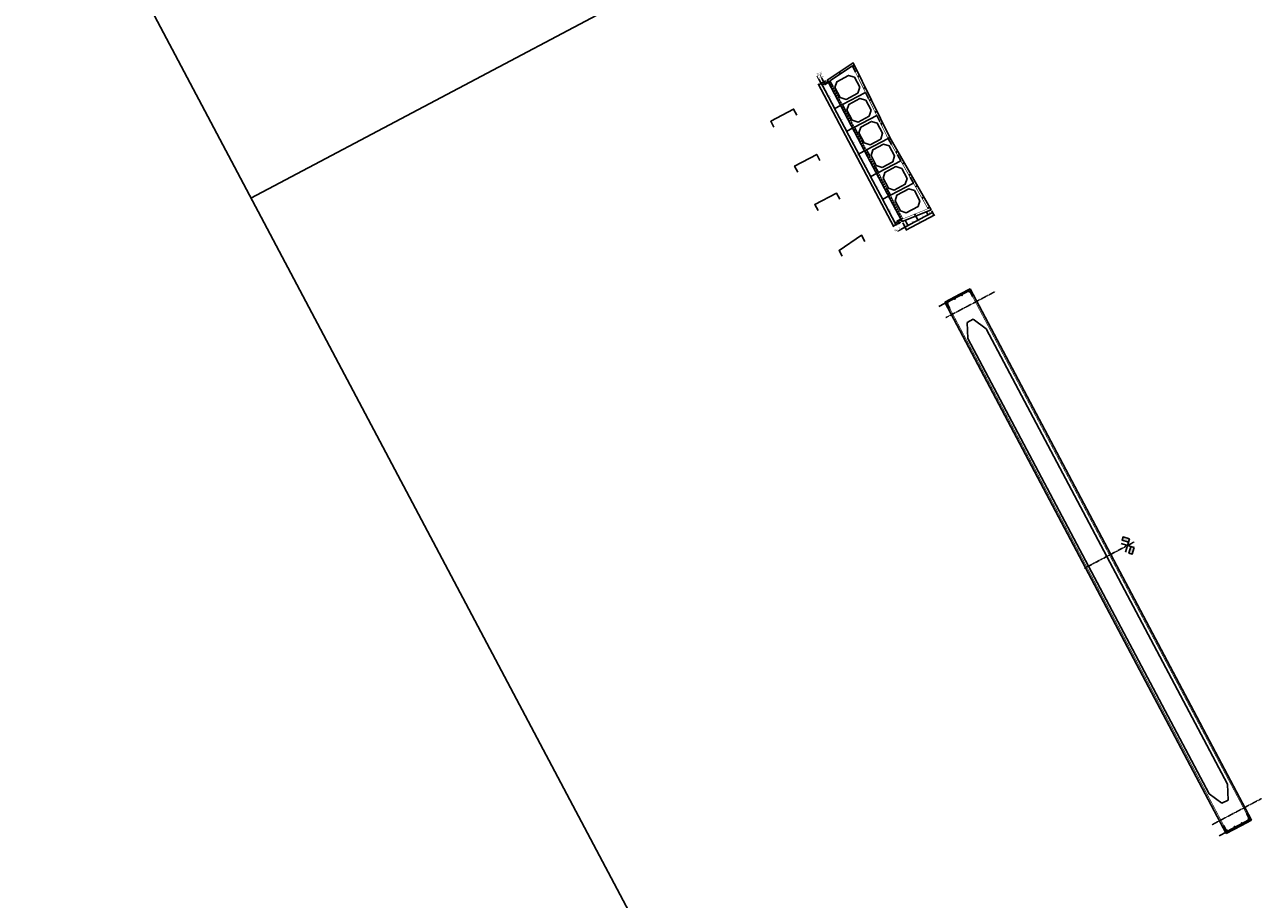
# Model space of a CAD drawing. Header units: millimetres. Extents: x -719417711 to 8331457056, y 1358857702 to 5726797456.
# Tile 29 of 71: x 7530418953 to 7530440500, y 5726489438 to 5726504713. Entities that reach past the tile are written whole.
import ezdxf

# ---------------------------------------------------------------- set-up
doc = ezdxf.new("R2010")
doc.units = ezdxf.units.MM
doc.linetypes.add('mp7', pattern=[13.75, 9.75, -1.5, 1, -1.5])
doc.linetypes.add('mp7a', pattern=[6.875, 4.75, -0.875, 0.375, -0.875])
for name, color, linetype in [('0 blok', 7, 'Continuous'), ('0 wymiar', 32, 'Continuous'), ('0_wymiar', 32, 'Continuous'), ('1 cienka', 4, 'Continuous'), ('2 osie 02', 4, 'mp7'), ('2 osie 05', 4, 'mp7a'), ('4 opis', 3, 'Continuous'), ('4 średnia', 3, 'Continuous'), ('5 gruba', 7, 'Continuous'), ('5 opis', 7, 'Continuous')]:
    doc.layers.add(name, color=color, linetype=linetype)
doc.layers.add('6 pomoc 01', color=1, linetype='Continuous', plot=False)
doc.layers.add('8 pręt_08', color=11, linetype='Continuous', lineweight=40)
doc.layers.add('8 pręt_12', color=70, linetype='Continuous', lineweight=60)
doc.styles.add('M 1_100', font='geniso.shx', dxfattribs={"height": 250})
doc.styles.add('M 1_20', font='geniso.shx', dxfattribs={"height": 50})
doc.styles.add('Sr 1_20', font='geniso.shx', dxfattribs={"height": 100})
doc.styles.get("Standard").update_dxf_attribs({"font": 'geniso.shx'})
doc.dimstyles.new('B  1_10 [cm]', dxfattribs={"dimscale": 10, "dimtxt": 2.5, "dimasz": 2, "dimexe": 1, "dimexo": 2.5, "dimtad": 1, "dimdec": 0, "dimlfac": 0.1, "dimzin": 0, "dimdsep": 46, "dimtxsty": 'Standard', "dimblk": 'ARCHTICK', "dimcen": 1, "dimdle": 1.5, "dimclrt": 3, "dimadec": 0, "dimazin": 0, "dimtfac": 1, "dimtdec": 0, "dimtmove": 1, "dimatfit": 3, "dimfxl": 1, "dimtolj": 1, "dimtzin": 0, "dimarcsym": 0})
doc.dimstyles.new('pręt 1_20 [cm]', dxfattribs={"dimscale": 20, "dimtxt": 2.5, "dimasz": 2, "dimexe": 1, "dimexo": 2.5, "dimgap": 1, "dimtad": 1, "dimdec": 0, "dimlfac": 0.1, "dimzin": 0, "dimdsep": 46, "dimtxsty": 'Standard', "dimblk": 'NONE', "dimcen": 1, "dimdle": 1.5, "dimse1": 1, "dimse2": 1, "dimsd1": 1, "dimsd2": 1, "dimclrt": 3, "dimadec": 0, "dimazin": 0, "dimtfac": 1, "dimtdec": 0, "dimtmove": 1, "dimatfit": 3, "dimldrblk": 'NONE', "dimfxl": 1, "dimtolj": 1, "dimtzin": 0, "dimarcsym": 0})

# ---------------------------------------------------------------- blocks, each defined once
blk = doc.blocks.new('OG-3.4')
at = {"layer": '4 średnia', "insert": (-1913.05, 762.314), "char_height": 250, "attachment_point": 1, "style": 'M 1_100'}
blk.add_mtext_dynamic_manual_height_columns('\\pi1452.3;{\\LOG-3.4 \\P\\pi796.13;}(107,20 m n.p.m.)', width=3854.57291, gutter_width=1250, heights=[0], dxfattribs=at)
blk = doc.blocks.new('OG-3.5b')
at = {"layer": '4 średnia', "insert": (-1913.05, 762.314), "char_height": 250, "attachment_point": 1, "style": 'M 1_100'}
blk.add_mtext_dynamic_manual_height_columns('\\pi1372.8;{\\LOG-3.5b \\P\\pi796.13;}(107,00 m n.p.m.)', width=3854.57291, gutter_width=1250, heights=[0], dxfattribs=at)
blk = doc.blocks.new('OG-3.5a')
at = {"layer": '4 średnia', "insert": (-1913.05, 762.314), "char_height": 250, "attachment_point": 1, "style": 'M 1_100'}
blk.add_mtext_dynamic_manual_height_columns('\\pi1372.8;{\\LOG-3.5a \\P\\pi796.13;}(107,30 m n.p.m.)', width=3854.57291, gutter_width=1250, heights=[0], dxfattribs=at)
blk = doc.blocks.new('*D829')
at = {"layer": 'Defpoints', "color": 0, "transparency": 16777216}
for p in [(7530413587.234669, 5726545910.981071), (7530413597.937746, 5726545916.245561), (8331457056.214928, 4097968415.126375)]:
    blk.add_point(p, dxfattribs=at)
at = {"layer": '0 wymiar', "color": 3, "transparency": 16777216, "insert": (7930935372.822865, 4912257188.187174), "char_height": 50, "attachment_point": 5, "rotation": 296.1910488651}
blk.add_mtext('\\A1;181492019', dxfattribs=at)
blk = doc.blocks.new('_None')
blk = doc.blocks.new('12')
at = {"layer": '8 pręt_12'}
h = blk.add_hatch(color=256, dxfattribs=at)
edge = h.paths.add_edge_path()
edge.add_arc((0, 0), 6, 0, 360)
at = {"layer": '1 cienka'}
blk.add_circle((0, 0), 6, dxfattribs=at)
blk = doc.blocks.new('flags')
at = {"layer": '0 wymiar'}
h = blk.add_hatch(color=256, dxfattribs=at)
h.paths.add_polyline_path([(-21.2, 21.2), (-42.4, 0), (-31.8, -10.6), (-10.6, 10.6)])
h.paths.add_polyline_path([(21.2, 21.2), (42.4, 0), (31.8, -10.6), (10.6, 10.6)])
for p, q in [((-21.2, -21.2), (10.6, 10.6)), ((21.2, -21.2), (-10.6, 10.6))]:
    blk.add_line(p, q, dxfattribs=at)
for points in [[(-21.2, 21.2), (-42.4, 0), (-31.8, -10.6), (-10.6, 10.6)], [(21.2, 21.2), (42.4, 0), (31.8, -10.6), (10.6, 10.6)]]:
    blk.add_lwpolyline(points, close=True, dxfattribs=at)
blk = doc.blocks.new('_ArchTick')
at = {"color": 0, "linetype": 'ByBlock', "const_width": 0.15}
blk.add_lwpolyline([(-0.5, -0.5), (0.5, 0.5)], dxfattribs=at)
blk = doc.blocks.new('*D597')
at = {"layer": '0 wymiar', "color": 0, "lineweight": -2, "transparency": 16777216}
for p, q in [((7530432936.44736, 5726503731.020682), (7530432891.013793, 5726503706.966919)), ((7530432892.833141, 5726503724.902637), (7530432928.049452, 5726503658.384869)), ((7530432980.605016, 5726503703.181715), (7530432912.193154, 5726503666.96262))]:
    blk.add_line(p, q, dxfattribs=at)
at = {"layer": 'Defpoints', "color": 0, "transparency": 16777216}
for p in [(7530432921.030977, 5726503671.641603), (7530432958.541918, 5726503742.71814), (7530433002.699574, 5726503714.879173)]:
    blk.add_point(p, dxfattribs=at)
at = {"layer": '0 wymiar', "color": 0, "lineweight": -2, "transparency": 16777216, "xscale": 20, "yscale": 20, "zscale": 20}
for p, rotation in [((7530432899.851616, 5726503711.645903), 117.8979584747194), ((7530432921.030977, 5726503671.641603), 297.8979584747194)]:
    blk.add_blockref('_ArchTick', p, dxfattribs=dict(at, rotation=rotation))
at = {"layer": '0 wymiar', "color": 3, "transparency": 16777216, "insert": (7530432927.012216, 5726503700.416845), "char_height": 25, "attachment_point": 5, "rotation": 297.8979584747}
blk.add_mtext('\\A1;5', dxfattribs=at)
blk = doc.blocks.new('*D598')
at = {"layer": '0 wymiar', "color": 0, "lineweight": -2, "transparency": 16777216}
for p, q in [((7530432936.267161, 5726503731.361048), (7530432800.369864, 5726503659.413332)), ((7530432802.189213, 5726503677.34905), (7530434122.270751, 5726501183.934048)), ((7530434242.311393, 5726501264.459325), (7530434106.414453, 5726501192.511799))]:
    blk.add_line(p, q, dxfattribs=at)
at = {"layer": 'Defpoints', "color": 0, "transparency": 16777216}
for p in [(7530432958.361719, 5726503743.058504), (7530434264.40595, 5726501276.156783), (7530434115.252275, 5726501197.190783)]:
    blk.add_point(p, dxfattribs=at)
at = {"layer": '0 wymiar', "color": 0, "lineweight": -2, "transparency": 16777216, "xscale": 20, "yscale": 20, "zscale": 20}
for p, rotation in [((7530432809.207687, 5726503664.092316), 117.8979584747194), ((7530434115.252275, 5726501197.190783), 297.8979584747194)]:
    blk.add_blockref('_ArchTick', p, dxfattribs=dict(at, rotation=rotation))
at = {"layer": '0 wymiar', "color": 3, "transparency": 16777216, "insert": (7530433478.803076, 5726502439.415793), "char_height": 25, "attachment_point": 5, "rotation": 297.8979584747}
blk.add_mtext('\\A1;279', dxfattribs=at)
blk = doc.blocks.new('*D599')
at = {"layer": '0 wymiar', "color": 0, "lineweight": -2, "transparency": 16777216}
for p, q in [((7530433202.347936, 5726503307.438944), (7530433079.78714, 5726503242.551933)), ((7530433081.606488, 5726503260.487651), (7530433305.261887, 5726502838.039711)), ((7530433411.941599, 5726502911.491351), (7530433289.405588, 5726502846.617462))]:
    blk.add_line(p, q, dxfattribs=at)
at = {"layer": 'Defpoints', "color": 0, "transparency": 16777216}
for p in [(7530433224.442493, 5726503319.1364), (7530433298.243412, 5726502851.296446), (7530433434.036158, 5726502923.188808)]:
    blk.add_point(p, dxfattribs=at)
at = {"layer": '0 wymiar', "color": 0, "lineweight": -2, "transparency": 16777216, "xscale": 20, "yscale": 20, "zscale": 20}
for p, rotation in [((7530433088.624963, 5726503247.230917), 117.8979584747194), ((7530433298.243412, 5726502851.296446), 297.8979584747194)]:
    blk.add_blockref('_ArchTick', p, dxfattribs=dict(at, rotation=rotation))
at = {"layer": '0 wymiar', "color": 3, "transparency": 16777216, "insert": (7530433210.005106, 5726503058.036775), "char_height": 25, "attachment_point": 5, "rotation": 297.8979584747}
blk.add_mtext('\\A1;45', dxfattribs=at)
blk = doc.blocks.new('*D600')
at = {"layer": '0_wymiar', "color": 0, "lineweight": -2, "transparency": 16777216}
for p, q in [((7530433411.941599, 5726502911.491352), (7530433289.405532, 5726502846.617434)), ((7530433291.22488, 5726502864.553152), (7530433515.112547, 5726502441.666495)), ((7530433643.027761, 5726502526.360785), (7530433499.256249, 5726502450.244246))]:
    blk.add_line(p, q, dxfattribs=at)
at = {"layer": 'Defpoints', "color": 0, "transparency": 16777216}
for p in [(7530433434.036157, 5726502923.188809), (7530433665.122318, 5726502538.058243), (7530433508.094072, 5726502454.923229)]:
    blk.add_point(p, dxfattribs=at)
at = {"layer": '0_wymiar', "color": 0, "lineweight": -2, "transparency": 16777216, "xscale": 20, "yscale": 20, "zscale": 20}
for p, rotation in [((7530433298.243355, 5726502851.296417), 117.8979584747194), ((7530433508.094072, 5726502454.923229), 297.8979584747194)]:
    blk.add_blockref('_ArchTick', p, dxfattribs=dict(at, rotation=rotation))
at = {"layer": '0_wymiar', "color": 3, "transparency": 16777216, "insert": (7530433419.739634, 5726502661.882917), "char_height": 25, "attachment_point": 5, "rotation": 297.8979584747}
blk.add_mtext('\\A1;45', dxfattribs=at)
blk = doc.blocks.new('*D601')
at = {"layer": '0 wymiar', "color": 0, "lineweight": -2, "transparency": 16777216}
for p, q in [((7530432983.493506, 5726503719.045353), (7530432861.666121, 5726503654.546631)), ((7530433095.643555, 5726503233.974245), (7530432863.485471, 5726503672.482348)), ((7530433202.353405, 5726503307.44184), (7530433079.787256, 5726503242.551997))]:
    blk.add_line(p, q, dxfattribs=at)
at = {"layer": 'Defpoints', "color": 0, "transparency": 16777216}
for p in [(7530432870.503945, 5726503659.225614), (7530433005.588064, 5726503730.742811), (7530433224.447962, 5726503319.139298)]:
    blk.add_point(p, dxfattribs=at)
at = {"layer": '0 wymiar', "color": 0, "lineweight": -2, "transparency": 16777216, "xscale": 20, "yscale": 20, "zscale": 20}
for p, rotation in [((7530432870.503945, 5726503659.225614), 117.8979584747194), ((7530433088.62508, 5726503247.23098), 297.8979584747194)]:
    blk.add_blockref('_ArchTick', p, dxfattribs=dict(at, rotation=rotation))
at = {"layer": '0 wymiar', "color": 3, "transparency": 16777216, "insert": (7530432996.135432, 5726503462.00139), "char_height": 25, "attachment_point": 5, "rotation": 297.8979584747}
blk.add_mtext('\\A1;47', dxfattribs=at)
blk = doc.blocks.new('*D602')
at = {"layer": '0 wymiar', "color": 0, "lineweight": -2, "transparency": 16777216}
for p, q in [((7530432846.224143, 5726503683.689847), (7530432846.234122, 5726503683.69513)), ((7530432877.522425, 5726503645.968883), (7530432848.053471, 5726503701.630848)), ((7530432983.493506, 5726503719.045353), (7530432861.666127, 5726503654.546634))]:
    blk.add_line(p, q, dxfattribs=at)
at = {"layer": 'Defpoints', "color": 0, "transparency": 16777216}
for p in [(7530432855.071945, 5726503688.374113), (7530432868.318701, 5726503695.387304), (7530433005.588064, 5726503730.742811)]:
    blk.add_point(p, dxfattribs=at)
at = {"layer": '0 wymiar', "color": 0, "lineweight": -2, "transparency": 16777216, "xscale": 20, "yscale": 20, "zscale": 20}
for p, rotation in [((7530432855.071945, 5726503688.374113), 117.8979584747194), ((7530432870.50395, 5726503659.225616), 297.8979584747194)]:
    blk.add_blockref('_ArchTick', p, dxfattribs=dict(at, rotation=rotation))
at = {"layer": '0 wymiar', "color": 3, "transparency": 16777216, "insert": (7530432879.358867, 5726503682.572958), "char_height": 25, "attachment_point": 5, "rotation": 297.8979584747}
blk.add_mtext('\\A1;3', dxfattribs=at)
blk = doc.blocks.new('*D603')
at = {"layer": '0 wymiar', "color": 0, "lineweight": -2, "transparency": 16777216}
for p, q in [((7530433831.64291, 5726502118.744924), (7530433709.106899, 5726502053.871036)), ((7530433934.581646, 5726501649.358813), (7530433710.926247, 5726502071.806753)), ((7530434041.286028, 5726501722.823512), (7530433918.725348, 5726501657.936563))]:
    blk.add_line(p, q, dxfattribs=at)
at = {"layer": 'Defpoints', "color": 0, "transparency": 16777216}
for p in [(7530433853.737468, 5726502130.442382), (7530433717.944722, 5726502058.550019), (7530434063.380586, 5726501734.52097)]:
    blk.add_point(p, dxfattribs=at)
at = {"layer": '0 wymiar', "color": 0, "lineweight": -2, "transparency": 16777216, "xscale": 20, "yscale": 20, "zscale": 20}
for p, rotation in [((7530433717.944722, 5726502058.550019), 117.8979584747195), ((7530433927.563171, 5726501662.615547), 297.8979584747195)]:
    blk.add_blockref('_ArchTick', p, dxfattribs=dict(at, rotation=rotation))
at = {"layer": '0 wymiar', "color": 3, "transparency": 16777216, "insert": (7530433839.324865, 5726501869.355876), "char_height": 25, "attachment_point": 5, "rotation": 297.8979584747}
blk.add_mtext('\\A1;45', dxfattribs=at)
blk = doc.blocks.new('*D604')
at = {"layer": '0_wymiar', "color": 0, "lineweight": -2, "transparency": 16777216}
for p, q in [((7530433643.02776, 5726502526.360786), (7530433499.256248, 5726502450.244247)), ((7530433724.96326, 5726502045.293316), (7530433501.075596, 5726502468.179965)), ((7530433831.642912, 5726502118.744923), (7530433709.106961, 5726502053.871067))]:
    blk.add_line(p, q, dxfattribs=at)
at = {"layer": 'Defpoints', "color": 0, "transparency": 16777216}
for p in [(7530433665.122318, 5726502538.058245), (7530433508.09407, 5726502454.923231), (7530433853.73747, 5726502130.442381)]:
    blk.add_point(p, dxfattribs=at)
at = {"layer": '0_wymiar', "color": 0, "lineweight": -2, "transparency": 16777216, "xscale": 20, "yscale": 20, "zscale": 20}
for p, rotation in [((7530433508.09407, 5726502454.923231), 117.8979584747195), ((7530433717.944784, 5726502058.550051), 297.8979584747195)]:
    blk.add_blockref('_ArchTick', p, dxfattribs=dict(at, rotation=rotation))
at = {"layer": '0_wymiar', "color": 3, "transparency": 16777216, "insert": (7530433629.590347, 5726502265.509734), "char_height": 25, "attachment_point": 5, "rotation": 297.8979584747}
blk.add_mtext('\\A1;45', dxfattribs=at)
blk = doc.blocks.new('*D605')
at = {"layer": '0 wymiar', "color": 0, "lineweight": -2, "transparency": 16777216}
for p, q in [((7530434041.291498, 5726501722.826406), (7530433918.72523, 5726501657.936501)), ((7530433920.544579, 5726501675.872218), (7530434152.702662, 5726501237.364116)), ((7530434258.673748, 5726501310.440589), (7530434136.846365, 5726501245.941868))]:
    blk.add_line(p, q, dxfattribs=at)
at = {"layer": 'Defpoints', "color": 0, "transparency": 16777216}
for p in [(7530434063.386056, 5726501734.523865), (7530434145.684188, 5726501250.620851), (7530434280.768306, 5726501322.138047)]:
    blk.add_point(p, dxfattribs=at)
at = {"layer": '0 wymiar', "color": 0, "lineweight": -2, "transparency": 16777216, "xscale": 20, "yscale": 20, "zscale": 20}
for p, rotation in [((7530433927.563053, 5726501662.615484), 117.8979584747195), ((7530434145.684188, 5726501250.620851), 297.8979584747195)]:
    blk.add_blockref('_ArchTick', p, dxfattribs=dict(at, rotation=rotation))
at = {"layer": '0 wymiar', "color": 3, "transparency": 16777216, "insert": (7530434053.19454, 5726501465.391259), "char_height": 25, "attachment_point": 5, "rotation": 297.8979584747}
blk.add_mtext('\\A1;47', dxfattribs=at)
blk = doc.blocks.new('*D606')
at = {"layer": '0 wymiar', "color": 0, "lineweight": -2, "transparency": 16777216}
for p, q in [((7530434258.673748, 5726501310.440589), (7530434136.846362, 5726501245.941866)), ((7530434138.66571, 5726501263.877583), (7530434168.134645, 5726501208.215652)), ((7530434152.268365, 5726501216.788119), (7530434152.278348, 5726501216.793405))]:
    blk.add_line(p, q, dxfattribs=at)
at = {"layer": 'Defpoints', "color": 0, "transparency": 16777216}
for p in [(7530434280.768306, 5726501322.138047), (7530434161.116171, 5726501221.472387), (7530434174.362923, 5726501228.485578)]:
    blk.add_point(p, dxfattribs=at)
at = {"layer": '0 wymiar', "color": 0, "lineweight": -2, "transparency": 16777216, "xscale": 20, "yscale": 20, "zscale": 20}
for p, rotation in [((7530434145.684185, 5726501250.620849), 117.8979584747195), ((7530434161.116171, 5726501221.472387), 297.8979584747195)]:
    blk.add_blockref('_ArchTick', p, dxfattribs=dict(at, rotation=rotation))
at = {"layer": '0 wymiar', "color": 3, "transparency": 16777216, "insert": (7530434169.971097, 5726501244.819712), "char_height": 25, "attachment_point": 5, "rotation": 297.8979584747}
blk.add_mtext('\\A1;3', dxfattribs=at)
blk = doc.blocks.new('*D607')
at = {"layer": '0 wymiar', "color": 0, "lineweight": -2, "transparency": 16777216}
for p, q in [((7530434243.930144, 5726501316.969292), (7530434175.518281, 5726501280.750195)), ((7530434212.553937, 5726501232.168151), (7530434177.337629, 5726501298.685912)), ((7530434242.131199, 5726501264.799662), (7530434196.697639, 5726501240.745903))]:
    blk.add_line(p, q, dxfattribs=at)
at = {"layer": 'Defpoints', "color": 0, "transparency": 16777216}
for p in [(7530434184.356104, 5726501285.429178), (7530434264.225756, 5726501276.49712), (7530434266.024702, 5726501328.66675)]:
    blk.add_point(p, dxfattribs=at)
at = {"layer": '0 wymiar', "color": 0, "lineweight": -2, "transparency": 16777216, "xscale": 20, "yscale": 20, "zscale": 20}
for p, rotation in [((7530434184.356104, 5726501285.429178), 117.8979584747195), ((7530434205.535461, 5726501245.424886), 297.8979584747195)]:
    blk.add_blockref('_ArchTick', p, dxfattribs=dict(at, rotation=rotation))
at = {"layer": '0 wymiar', "color": 3, "transparency": 16777216, "insert": (7530434211.516703, 5726501274.200125), "char_height": 25, "attachment_point": 5, "rotation": 297.8979584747}
blk.add_mtext('\\A1;5', dxfattribs=at)
blk = doc.blocks.new('*D608')
at = {"layer": '0 wymiar', "color": 0, "lineweight": -2, "transparency": 16777216}
for p, q in [((7530434275.923213, 5726501254.402563), (7530434321.254301, 5726501168.779657)), ((7530434346.328386, 5726501244.785337), (7530434372.268834, 5726501195.788136)), ((7530434380.846586, 5726501211.644434), (7530434303.318583, 5726501170.599005))]:
    blk.add_line(p, q, dxfattribs=at)
at = {"layer": 'Defpoints', "color": 0, "transparency": 16777216}
for p in [(7530434264.225755, 5726501276.49712), (7530434334.630928, 5726501266.879894), (7530434316.575318, 5726501177.617481)]:
    blk.add_point(p, dxfattribs=at)
at = {"layer": '0 wymiar', "color": 0, "lineweight": -2, "transparency": 16777216, "xscale": 20, "yscale": 20, "zscale": 20}
for p, rotation in [((7530434316.575318, 5726501177.617481), 207.8979584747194), ((7530434367.589851, 5726501204.625957), 27.89795847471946)]:
    blk.add_blockref('_ArchTick', p, dxfattribs=dict(at, rotation=rotation))
at = {"layer": '0 wymiar', "color": 3, "transparency": 16777216, "insert": (7530434333.30949, 5726501207.692638), "char_height": 25, "attachment_point": 5, "rotation": 27.8979584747}
blk.add_mtext('\\A1;6', dxfattribs=at)
blk = doc.blocks.new('*D609')
at = {"layer": '0 wymiar', "color": 0, "lineweight": -2, "transparency": 16777216}
for p, q in [((7530434781.869411, 5726501460.331295), (7530434801.590025, 5726501423.082327)), ((7530434688.359551, 5726501448.903649), (7530434723.826609, 5726501381.912264)), ((7530434705.89089, 5726501383.731611), (7530434810.167777, 5726501438.938625))]:
    blk.add_line(p, q, dxfattribs=at)
at = {"layer": 'Defpoints', "color": 0, "transparency": 16777216}
for p in [(7530434676.662093, 5726501470.998207), (7530434770.171953, 5726501482.425852), (7530434796.911042, 5726501431.920149)]:
    blk.add_point(p, dxfattribs=at)
at = {"layer": '0 wymiar', "color": 0, "lineweight": -2, "transparency": 16777216, "xscale": 20, "yscale": 20, "zscale": 20}
for p, rotation in [((7530434719.147625, 5726501390.750088), 207.8979584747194), ((7530434796.911042, 5726501431.920149), 27.89795847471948)]:
    blk.add_blockref('_ArchTick', p, dxfattribs=dict(at, rotation=rotation))
at = {"layer": '0 wymiar', "color": 3, "transparency": 16777216, "insert": (7530434749.256239, 5726501427.906038), "char_height": 25, "attachment_point": 5, "rotation": 27.8979584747}
blk.add_mtext('\\A1;9', dxfattribs=at)
blk = doc.blocks.new('*D610')
at = {"layer": '0 wymiar', "color": 0, "lineweight": -2, "transparency": 16777216}
for p, q in [((7530434503.072643, 5726501373.800679), (7530434548.047727, 5726501288.850208)), ((7530434732.404337, 5726501397.768602), (7530434530.112008, 5726501290.669556)), ((7530434688.359551, 5726501448.903649), (7530434723.826587, 5726501381.912305))]:
    blk.add_line(p, q, dxfattribs=at)
at = {"layer": 'Defpoints', "color": 0, "transparency": 16777216}
for p in [(7530434676.662093, 5726501470.998207), (7530434491.375185, 5726501395.895237), (7530434543.368743, 5726501297.688032)]:
    blk.add_point(p, dxfattribs=at)
at = {"layer": '0 wymiar', "color": 0, "lineweight": -2, "transparency": 16777216, "xscale": 20, "yscale": 20, "zscale": 20}
for p, rotation in [((7530434543.368743, 5726501297.688032), 207.8979584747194), ((7530434719.147603, 5726501390.750128), 27.89795847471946)]:
    blk.add_blockref('_ArchTick', p, dxfattribs=dict(at, rotation=rotation))
at = {"layer": '0 wymiar', "color": 3, "transparency": 16777216, "insert": (7530434622.483927, 5726501360.792173), "char_height": 25, "attachment_point": 5, "rotation": 27.8979584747}
blk.add_mtext('\\A1;20', dxfattribs=at)
blk = doc.blocks.new('*D611')
at = {"layer": '0 wymiar', "color": 0, "lineweight": -2, "transparency": 16777216}
for p, q in [((7530434317.175515, 5726501299.8503), (7530434372.268849, 5726501195.788133)), ((7530434556.625466, 5726501304.706531), (7530434354.333131, 5726501197.607481)), ((7530434503.072645, 5726501373.80068), (7530434548.047716, 5726501288.850233))]:
    blk.add_line(p, q, dxfattribs=at)
at = {"layer": 'Defpoints', "color": 0, "transparency": 16777216}
for p in [(7530434305.478057, 5726501321.944858), (7530434491.375187, 5726501395.895238), (7530434367.589866, 5726501204.625956)]:
    blk.add_point(p, dxfattribs=at)
at = {"layer": '0 wymiar', "color": 0, "lineweight": -2, "transparency": 16777216, "xscale": 20, "yscale": 20, "zscale": 20}
for p, rotation in [((7530434543.368732, 5726501297.688056), 27.89795847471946), ((7530434367.589866, 5726501204.625956), 207.8979584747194)]:
    blk.add_blockref('_ArchTick', p, dxfattribs=dict(at, rotation=rotation))
at = {"layer": '0 wymiar', "color": 3, "transparency": 16777216, "insert": (7530434446.705053, 5726501267.730099), "char_height": 25, "attachment_point": 5, "rotation": 27.8979584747}
blk.add_mtext('\\A1;20', dxfattribs=at)
blk = doc.blocks.new('*D612')
at = {"layer": '0 wymiar', "color": 0, "lineweight": -2, "transparency": 16777216}
for p, q in [((7530434781.869411, 5726501460.331295), (7530434827.070715, 5726501374.953531)), ((7530434276.103411, 5726501254.062227), (7530434346.735041, 5726501120.650797)), ((7530434835.648466, 5726501390.80983), (7530434328.799322, 5726501122.470144))]:
    blk.add_line(p, q, dxfattribs=at)
at = {"layer": 'Defpoints', "color": 0, "transparency": 16777216}
for p in [(7530434770.171953, 5726501482.425853), (7530434264.405952, 5726501276.156784), (7530434342.056057, 5726501129.488619)]:
    blk.add_point(p, dxfattribs=at)
at = {"layer": '0 wymiar', "color": 0, "lineweight": -2, "transparency": 16777216, "xscale": 20, "yscale": 20, "zscale": 20}
for p, rotation in [((7530434822.391731, 5726501383.791355), 27.89795847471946), ((7530434342.056057, 5726501129.488619), 207.8979584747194)]:
    blk.add_blockref('_ArchTick', p, dxfattribs=dict(at, rotation=rotation))
at = {"layer": '0 wymiar', "color": 3, "transparency": 16777216, "insert": (7530434573.4508, 5726501273.210905), "char_height": 25, "attachment_point": 5, "rotation": 27.8979584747}
blk.add_mtext('\\A1;54', dxfattribs=at)

msp = doc.modelspace()

# ---------------------------------------------------------------- block references
at = {"layer": '0 wymiar', "rotation": 297.8979501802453}
msp.add_blockref('OG-3.4', (7530295318.170634, 5726769127.920026), dxfattribs=at)

# ---------------------------------------------------------------- next in the draw order: block references
msp.add_blockref('OG-3.5b', (7530304173.91927, 5726751973.430897), dxfattribs=at)

# ---------------------------------------------------------------- next in the draw order: block references
at = {"layer": '1 cienka', "rotation": 297.8979501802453}
msp.add_blockref('OG-3.5a', (7530306321.879252, 5726748557.454565), dxfattribs=at)

# ---------------------------------------------------------------- next in the draw order: linework, layer by layer
at = {"layer": '0 wymiar'}
for p, q in [((7530432899.85162, 5726503711.645917), (7530432829.666892, 5726503844.213273)), ((7530434316.575315, 5726501177.617477), (7530434184.007959, 5726501107.432748))]:
    msp.add_line(p, q, dxfattribs=at)
at = {"layer": '2 osie 02'}
msp.add_line((7530437446.586239, 5726495218.747401), (7530438315.514102, 5726495678.78122), dxfattribs=at)
at = {"layer": '2 osie 05'}
for p, q in [((7530435030.655445, 5726499597.189956), (7530435888.003626, 5726500051.09318)), ((7530439675.637206, 5726490741.365633), (7530440535.8325, 5726491196.776196))]:
    msp.add_line(p, q, dxfattribs=at)
at = {"layer": '5 gruba'}
for p, q in [((7530435274.606796, 5726500009.219442), (7530435009.472085, 5726499868.849983)), ((7530435451.36327, 5726500102.799082), (7530435274.606796, 5726500009.219442)), ((7530437907.8288, 5726495462.941638), (7530435451.36327, 5726500102.799082)), ((7530435009.472084, 5726499868.849985), (7530437465.937614, 5726495228.992541)), ((7530435508.555894, 5726499567.328258), (7530435402.502009, 5726499511.180474)), ((7530435402.502009, 5726499511.180474), (7530435413.422674, 5726499234.087099)), ((7530435508.555894, 5726499567.328258), (7530435731.584328, 5726499402.530449)), ((7530437837.12621, 5726495425.509783), (7530435731.584327, 5726499402.53045)), ((7530435413.422673, 5726499234.087099), (7530437518.964557, 5726495257.066433)), ((7530437837.12621, 5726495425.509783), (7530439942.668094, 5726491448.489117)), ((7530437907.8288, 5726495462.941638), (7530439515.483933, 5726492426.346765)), ((7530437907.8288, 5726495462.941638), (7530440364.294331, 5726490823.084195)), ((7530439922.403146, 5726490589.135096), (7530437465.937614, 5726495228.992541)), ((7530439624.506441, 5726491280.045765), (7530437518.964557, 5726495257.066433)), ((7530439953.588758, 5726491171.395741), (7530439942.668094, 5726491448.489118)), ((7530439847.534874, 5726491115.247957), (7530439624.50644, 5726491280.045767)), ((7530439953.588758, 5726491171.395741), (7530439847.534874, 5726491115.247957)), ((7530440187.537855, 5726490729.504558), (7530439922.403145, 5726490589.135098)), ((7530440364.29433, 5726490823.084196), (7530440187.537855, 5726490729.504558))]:
    msp.add_line(p, q, dxfattribs=at)
for points in [[(7530434053.275024, 5726502743.55674), (7530433413.267172, 5726504045.394748), (7530432975.018496, 5726503754.128821), (7530432967.719684, 5726503725.382859), (7530433611.383837, 5726502509.607644), (7530434255.047992, 5726501293.832423), (7530434282.925033, 5726501283.709504), (7530434770.171941, 5726501482.425874)], [(7530433525.722118, 5726503620.079482), (7530433433.078276, 5726503795.068393), (7530433331.702233, 5726503826.259705), (7530433125.001927, 5726503716.826994), (7530433093.810614, 5726503615.450953), (7530433186.454456, 5726503440.462043), (7530433287.830499, 5726503409.27073), (7530433494.530806, 5726503518.70344)], [(7530433723.462477, 5726503217.85643), (7530433630.818634, 5726503392.845339), (7530433529.442592, 5726503424.036653), (7530433334.620318, 5726503320.892493), (7530433303.429006, 5726503219.51645), (7530433396.072849, 5726503044.52754), (7530433497.448892, 5726503013.336227), (7530433692.271164, 5726503116.480388)], [(7530433544.470978, 5726502924.519281), (7530433730.033464, 5726503022.761062), (7530433831.409507, 5726502991.569749), (7530433924.053349, 5726502816.580839), (7530433892.862037, 5726502715.204797), (7530433707.29955, 5726502616.963017), (7530433605.923506, 5726502648.154328), (7530433513.279663, 5726502823.143238)], [(7530433916.917939, 5726502221.028515), (7530434102.480429, 5726502319.270294), (7530434133.671741, 5726502420.646338), (7530434041.027899, 5726502595.635247), (7530433939.651856, 5726502626.826561), (7530433754.089367, 5726502528.584781), (7530433722.898054, 5726502427.208737), (7530433815.541897, 5726502252.219829)], [(7530434260.138337, 5726502204.164413), (7530434352.78218, 5726502029.175505), (7530434321.590866, 5726501927.799459), (7530434126.768597, 5726501824.655303), (7530434025.392554, 5726501855.846616), (7530433932.748711, 5726502030.835526), (7530433963.940024, 5726502132.211568), (7530434158.762295, 5726502235.355726)], [(7530434481.634765, 5726501814.518464), (7530434574.278607, 5726501639.529553), (7530434543.087294, 5726501538.153513), (7530434336.386989, 5726501428.720801), (7530434235.010943, 5726501459.912111), (7530434142.367104, 5726501634.901023), (7530434173.558416, 5726501736.277065), (7530434380.258722, 5726501845.709776)]]:
    msp.add_lwpolyline(points, close=True, dxfattribs=at)
at = {"layer": '6 pomoc 01'}
for p, q in [((7530439508.527646, 5726510479.241637), (7530422899.814507, 5726501686.141454)), ((7530433874.97924, 5726503021.220012), (7530433822.161459, 5726503128.6728)), ((7530435437.742891, 5726500072.958083), (7530434903.81251, 5726499790.280955)), ((7530440331.958029, 5726490828.59449), (7530439798.027648, 5726490545.917361))]:
    msp.add_line(p, q, dxfattribs=at)
msp.add_lwpolyline([(7530432747.73667, 5726523249.258531), (7530450040.980916, 5726490585.177952), (7530433432.267776, 5726481792.077769), (7530416139.023532, 5726514456.15835)], close=True, dxfattribs=at)
for points in [[(7530433452.491213, 5726503884.306162), (7530433398.563192, 5726503993.973042), (7530433005.588066, 5726503730.742812), (7530433060.164129, 5726503627.657643)], [(7530432975.018496, 5726503754.128821), (7530432958.361721, 5726503743.058505), (7530432967.719684, 5726503725.382859)], [(7530433677.238887, 5726503423.443065), (7530433624.421105, 5726503530.895853), (7530433224.442494, 5726503319.136402), (7530433280.122378, 5726503213.966298)], [(7530432425.903289, 5726503130.917319), (7530432373.085508, 5726503238.370108), (7530431973.106898, 5726503026.610657), (7530432028.78678, 5726502921.440553)], [(7530433874.97924, 5726503021.220012), (7530433822.16146, 5726503128.672799), (7530433434.060884, 5726502923.2019), (7530433489.740767, 5726502818.031796)], [(7530434079.29759, 5726502621.917842), (7530434020.120922, 5726502726.004066), (7530433643.911541, 5726502526.828687), (7530433699.591425, 5726502421.658584)], [(7530432828.934657, 5726502340.933469), (7530432776.116879, 5726502448.386257), (7530432388.016302, 5726502242.915359), (7530432443.696185, 5726502137.745254)], [(7530434182.686104, 5726502440.012597), (7530434241.862773, 5726502335.926375), (7530433853.762197, 5726502130.455476), (7530433798.082309, 5726502235.625577)], [(7530434404.182532, 5726502050.36665), (7530434463.359201, 5726501946.280429), (7530434063.380591, 5726501734.520974), (7530434007.700705, 5726501839.691075)], [(7530433177.879458, 5726501668.455834), (7530433118.70279, 5726501772.542057), (7530432742.493407, 5726501573.366677), (7530432798.173293, 5726501468.196575)], [(7530434282.925033, 5726501283.709513), (7530434264.405953, 5726501276.156784), (7530434255.047988, 5726501293.832429)], [(7530433613.145153, 5726500924.765522), (7530433559.217133, 5726501034.432403), (7530433166.242006, 5726500771.202172), (7530433220.818071, 5726500668.117003)], [(7530435099.368393, 5726499754.618259), (7530435043.688507, 5726499859.788362), (7530435439.665502, 5726500069.429251), (7530435495.345387, 5726499964.259148)], [(7530439878.463443, 5726490727.697486), (7530439934.143328, 5726490622.527385), (7530440330.120323, 5726490832.168273), (7530440274.440437, 5726490937.338376)]]:
    msp.add_lwpolyline(points, dxfattribs=at)
at = {"layer": '8 pręt_08'}
for points in [[(7530433452.491215, 5726503884.306163, 8, 8, 0), (7530433410.667253, 5726503969.358479, 8, 8, 0.453760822), (7530433375.775036, 5726503978.708639, 8, 8, 0), (7530433023.569266, 5726503742.787328, 8, 8, 0.384293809), (7530433015.7138, 5726503711.616969, 8, 8, 0), (7530433060.164129, 5726503627.657643, 0, 0, 0)], [(7530433677.238887, 5726503423.443065, 8, 8, 0), (7530433635.331313, 5726503508.70006, 8, 8, 0.4230429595), (7530433602.563148, 5726503519.323664, 8, 8, 0), (7530433245.653269, 5726503330.365954, 8, 8, 0.4142135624), (7530433235.67205, 5726503297.925621, 8, 8, 0), (7530433280.122378, 5726503213.966297, 0, 0, 0)], [(7530432425.903289, 5726503130.917319, 8, 8, 0), (7530432383.995719, 5726503216.174316, 8, 8, 0.4230429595), (7530432351.227553, 5726503226.797919, 8, 8, 0), (7530431994.317673, 5726503037.84021, 8, 8, 0.4142135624), (7530431984.336452, 5726503005.399877, 8, 8, 0), (7530432028.786781, 5726502921.440552, 0, 0, 0)], [(7530433874.979241, 5726503021.220011, 8, 8, 0), (7530433833.071671, 5726503106.477009, 8, 8, 0.4230429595), (7530433800.303503, 5726503117.100608, 8, 8, 0), (7530433455.271662, 5726502934.431455, 8, 8, 0.4142135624), (7530433445.290442, 5726502901.991121, 8, 8, 0), (7530433489.74077, 5726502818.031796, 0, 0, 0)], [(7530434079.29759, 5726502621.917842, 8, 8, 0), (7530434031.631511, 5726502705.758018, 8, 8, 0.4054389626), (7530433999.538162, 5726502715.106998, 8, 8, 0), (7530433665.122318, 5726502538.058243, 8, 8, 0.4142135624), (7530433655.141098, 5726502505.617909, 8, 8, 0), (7530433699.591425, 5726502421.658584, 0, 0, 0)], [(7530432828.93466, 5726502340.93347, 8, 8, 0), (7530432787.027086, 5726502426.190465, 8, 8, 0.4230429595), (7530432754.258921, 5726502436.814067, 8, 8, 0), (7530432409.227077, 5726502254.144912, 8, 8, 0.4142135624), (7530432399.245858, 5726502221.704578, 8, 8, 0), (7530432443.696185, 5726502137.745253, 0, 0, 0)], [(7530434182.686104, 5726502440.012597, 8, 8, 0), (7530434229.63905, 5726502357.426757, 8, 8, -0.4230429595), (7530434220.004816, 5726502324.354185, 8, 8, 0), (7530433874.972974, 5726502141.685033, 8, 8, -0.4142135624), (7530433842.53264, 5726502151.666253, 8, 8, 0), (7530433798.082312, 5726502235.625579, 0, 0, 0)], [(7530434404.182532, 5726502050.36665, 8, 8, 0), (7530434451.135478, 5726501967.780809, 8, 8, -0.4230429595), (7530434441.501245, 5726501934.708235, 8, 8, 0), (7530434084.591365, 5726501745.750534, 8, 8, -0.4142135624), (7530434052.151031, 5726501755.731751, 8, 8, 0), (7530434007.700702, 5726501839.691076, 0, 0, 0)], [(7530433177.879458, 5726501668.455834, 8, 8, 0), (7530433130.213379, 5726501752.29601, 8, 8, 0.4054389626), (7530433098.120028, 5726501761.64499, 8, 8, 0), (7530432763.704185, 5726501584.596233, 8, 8, 0.4142135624), (7530432753.722964, 5726501552.1559, 8, 8, 0), (7530432798.173293, 5726501468.196575, 0, 0, 0)], [(7530434658.994686, 5726501605.420489, 8, 8, 0), (7530434705.825356, 5726501523.01886, 8, 8, -0.453760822), (7530434693.943916, 5726501488.905467, 8, 8, 0), (7530434300.837619, 5726501330.238487, 8, 8, -0.384293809), (7530434270.64258, 5726501341.263887, 8, 8, 0), (7530434226.192253, 5726501425.223213, 0, 0, 0)], [(7530433613.145154, 5726500924.765524, 8, 8, 0), (7530433571.321195, 5726501009.817839, 8, 8, 0.453760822), (7530433536.428976, 5726501019.167999, 8, 8, 0), (7530433184.223207, 5726500783.246688, 8, 8, 0.384293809), (7530433176.367739, 5726500752.076327, 8, 8, 0), (7530433220.818069, 5726500668.117002, 0, 0, 0)]]:
    msp.add_lwpolyline(points, format="xyseb", dxfattribs=at)
at = {"layer": '8 pręt_08', "const_width": 8}
for points in [[(7530435495.345387, 5726499964.259148), (7530435450.895059, 5726500048.218472, 0.4142135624), (7530435418.454725, 5726500058.199693), (7530435064.899284, 5726499871.017917, 0.4142135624), (7530435054.918064, 5726499838.577583), (7530435099.368391, 5726499754.618258)], [(7530440274.440437, 5726490937.338376), (7530440318.890766, 5726490853.37905, -0.4142135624), (7530440308.909546, 5726490820.938717), (7530439955.354103, 5726490633.756942, -0.4142135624), (7530439922.913768, 5726490643.73816), (7530439878.463441, 5726490727.697486)]]:
    msp.add_lwpolyline(points, format="xyb", dxfattribs=at)
at = {"layer": '8 pręt_12'}
for points, const_width in [([(7530433398.481836, 5726503991.596519), (7530434018.697104, 5726502727.567948), (7530434716.514808, 5726501499.988823)], 12), ([(7530433008.407866, 5726503727.278607), (7530434279.30531, 5726501326.320573)], 10)]:
    msp.add_lwpolyline(points, dxfattribs=dict(at, const_width=const_width))
for points in [[(7530435437.742891, 5726500072.958082, 12, 12, 0), (7530438235.774105, 5726494787.939508, 12, 12, 0), (7530440331.958026, 5726490828.594488, 12, 12, 0)], [(7530435041.808348, 5726499863.339669, 12, 12, 0), (7530437839.839561, 5726494578.321095, 12, 12, 0), (7530439936.023483, 5726490618.976074, 12, 12, 0)]]:
    msp.add_lwpolyline(points, format="xyseb", dxfattribs=at)

# ---------------------------------------------------------------- next in the draw order: block references
at = {"layer": '0 blok', "xscale": 4, "yscale": 4, "zscale": 4, "rotation": 297.8979501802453}
msp.add_blockref('flags', (7530438201.759991, 5726495618.55673), dxfattribs=at)
at = {"layer": '0 wymiar', "rotation": 297.8979501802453}
for p in [(7530433184.979319, 5726503863.461132), (7530433412.046704, 5726503988.951382), (7530433002.699574, 5726503714.879172), (7530433023.754992, 5726503675.108966), (7530433044.810411, 5726503635.33876), (7530433500.865248, 5726503808.285861), (7530433602.338081, 5726503601.88028), (7530433065.86583, 5726503595.568553), (7530433086.921248, 5726503555.798347), (7530433107.976668, 5726503516.02814), (7530433129.032086, 5726503476.257934), (7530433150.087505, 5726503436.487726), (7530433171.142924, 5726503396.71752), (7530433703.810915, 5726503395.474697), (7530433192.198343, 5726503356.947313), (7530433213.253762, 5726503317.177107), (7530433234.309181, 5726503277.406899), (7530433255.3646, 5726503237.636693), (7530433276.420019, 5726503197.866486), (7530433805.283751, 5726503189.069116), (7530433297.475438, 5726503158.096279), (7530433318.530856, 5726503118.326074), (7530433339.586275, 5726503078.555867), (7530433360.641694, 5726503038.78566), (7530433381.697112, 5726502999.015453), (7530433402.752531, 5726502959.245247), (7530433906.756584, 5726502982.663536), (7530433423.80795, 5726502919.475039), (7530433444.86337, 5726502879.704833), (7530433465.918788, 5726502839.934627), (7530433486.974207, 5726502800.16442), (7530433508.029626, 5726502760.394213), (7530433529.085045, 5726502720.624006), (7530433550.140464, 5726502680.8538), (7530433571.195883, 5726502641.083592), (7530433592.251301, 5726502601.313387), (7530433613.30672, 5726502561.54318), (7530433634.362139, 5726502521.772973), (7530434030.672612, 5726502731.590413), (7530433655.417558, 5726502482.002767), (7530433676.472977, 5726502442.23256), (7530433697.528395, 5726502402.462354), (7530433718.583814, 5726502362.692146), (7530433739.639234, 5726502322.92194), (7530433760.694652, 5726502283.151734), (7530433781.750071, 5726502243.381527), (7530433802.80549, 5726502203.61132), (7530433823.860909, 5726502163.841113), (7530433844.916327, 5726502124.070907), (7530433865.971745, 5726502084.3007), (7530433887.027164, 5726502044.530494), (7530433908.082583, 5726502004.760287), (7530433929.138002, 5726501964.99008), (7530433950.193421, 5726501925.219873), (7530433971.24884, 5726501885.449667), (7530433992.304259, 5726501845.67946), (7530434013.359678, 5726501805.909253), (7530434034.415096, 5726501766.139047), (7530434055.470515, 5726501726.36884), (7530434076.525934, 5726501686.598634), (7530434097.581353, 5726501646.828426), (7530434118.636772, 5726501607.05822), (7530434139.69219, 5726501567.288014), (7530434160.747609, 5726501527.517807), (7530434181.803029, 5726501487.7476), (7530434202.858447, 5726501447.977393), (7530434223.913866, 5726501408.207187), (7530434244.969285, 5726501368.43698), (7530434266.024704, 5726501328.666773)]:
    msp.add_blockref('12', p, dxfattribs=at)
at = {"layer": '0 wymiar', "xscale": -1}
for p, rotation in [((7530434168.661743, 5726502487.967973), 297.8979501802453), ((7530434282.32529, 5726502288.016481), 297.8979501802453), ((7530434395.988835, 5726502088.064991), 297.8979501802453), ((7530434509.652383, 5726501888.113503), 297.8979501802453), ((7530434623.315928, 5726501688.162012), 297.8979501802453), ((7530434722.804916, 5726501513.14572), 297.8979501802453), ((7530434491.375184, 5726501395.895236), 297.8979502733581)]:
    msp.add_blockref('12', p, dxfattribs=dict(at, rotation=rotation))
at = {"layer": '8 pręt_08', "xscale": -1, "rotation": 297.8979501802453}
for p in [(7530435309.88542, 5726499989.485215), (7530435436.446877, 5726500049.64193), (7530435061.898822, 5726499851.346101), (7530435186.155889, 5726499923.979467)]:
    msp.add_blockref('12', p, dxfattribs=at)
at = {"layer": '8 pręt_08', "rotation": 297.8979501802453}
for p in [(7530440067.318942, 5726490704.269104), (7530440191.048475, 5726490769.774854), (7530440311.946081, 5726490840.629633), (7530439937.39803, 5726490642.333802)]:
    msp.add_blockref('12', p, dxfattribs=at)

# ---------------------------------------------------------------- next in the draw order: texts
at = {"layer": '4 opis', "color": 1, "char_height": 50, "attachment_point": 1, "rotation": 297.8979501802, "style": 'M 1_20'}
for s, insert in [('\\A1;\\pi410.09,t1310.1;Nr16 ∅16, L=286cm, \\P\\pi615.03,t1515;8szt.', (7530413102.921801, 5726529932.588037)), ('\\A1;\\pi410.09,t1310.1;Nr15 ∅16, L=307cm, \\P\\pi615.03,t1515;8szt.', (7530413367.967794, 5726529848.007997))]:
    msp.add_mtext_dynamic_manual_height_columns(s, width=1365.18443315, gutter_width=250, heights=[0], dxfattribs=dict(at, insert=insert))
at = {"layer": '5 opis'}
for s, width, insert, char_height, attachment_point, rotation, style in [('\\pi741.88;SCHEMAT TYCZENIA GRODZIC\\P\\pi2839.3;PODPORY NR 1,\\P\\pi3492.9;skala 1:100', 10003.56048163, (7530356219.460254, 5726646843.939495), 500, 1, 297.8979501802, 'M 1_100'), ('\\pi549.04;WIDOK Z GÓRY NA PODPORĘ NR 2,\\P\\pi1265;skala 1:20', 3083.57293126, (7530377771.100025, 5726598409.374006), 100, 7, 297.8979501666, 'M 1_20'), ('\\pi741.88;SCHEMAT TYCZENIA GRODZIC\\P\\pi2789.3;PODPORY NR 2,\\P\\pi3492.9;skala 1:100', 10003.56048163, (7530386329.472917, 5726589971.101405), 500, 1, 297.8979501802, 'M 1_100')]:
    msp.add_mtext_dynamic_manual_height_columns(s, width=width, gutter_width=250, heights=[0], dxfattribs=dict(at, insert=insert, char_height=char_height, attachment_point=attachment_point, rotation=rotation, style=style))
at = {"layer": '6 pomoc 01', "char_height": 100, "attachment_point": 1, "rotation": 297.8979501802, "style": 'M 1_20'}
for s, insert in [('\\pi742.65;Długości prętów nr 1.n', (7530408903.016174, 5726525383.081683)), ('\\pi612.78;Wymiar "a" prętów nr 23.n', (7530410208.47305, 5726522970.632577))]:
    msp.add_mtext_dynamic_manual_height_columns(s, width=2769.1767296, gutter_width=250, heights=[0], dxfattribs=dict(at, insert=insert))

# ---------------------------------------------------------------- next in the draw order: dimensions: what is measured, and where the dimension line sits
at = {"layer": '0 wymiar'}
dim = msp.add_aligned_dim(p1=(8331457056.214927, 4097968415.126375), p2=(7530413587.23467, 5726545910.981071), distance=-11.927728, dimstyle='pręt 1_20 [cm]', dxfattribs=at)
dim.commit()
dim.dimension.update_dxf_attribs({"geometry": '*D829', "text_midpoint": (7930935372.822865, 4912257188.187174)})
for base, p1, p2, angle, picture, middle in [((7530432921.030977, 5726503671.641603), (7530432958.541919, 5726503742.718142), (7530433002.699574, 5726503714.879173), 297.8979584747, '*D597', (7530432927.012216, 5726503700.416845)), ((7530433298.243412, 5726502851.296446), (7530433224.442494, 5726503319.136402), (7530433434.036159, 5726502923.188809), 297.8979584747, '*D599', (7530433210.005106, 5726503058.036775)), ((7530433717.944722, 5726502058.550019), (7530434063.380587, 5726501734.520971), (7530433853.737469, 5726502130.442383), 117.8979584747, '*D603', (7530433839.324865, 5726501869.355876)), ((7530434145.684188, 5726501250.620851), (7530434063.386057, 5726501734.523867), (7530434280.768307, 5726501322.138047), 117.8979584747, '*D605', (7530434053.19454, 5726501465.391259)), ((7530434543.368743, 5726501297.688032), (7530434676.662093, 5726501470.998206), (7530434491.375183, 5726501395.895236), 27.8979584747, '*D610', (7530434622.483927, 5726501360.792173)), ((7530434796.911042, 5726501431.920149), (7530434676.662093, 5726501470.998206), (7530434770.171952, 5726501482.425852), 27.8979584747, '*D609', (7530434749.256239, 5726501427.906038)), ((7530434161.116171, 5726501221.472387), (7530434280.768307, 5726501322.138047), (7530434174.362923, 5726501228.485578), 117.8979584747, '*D606', (7530434169.971097, 5726501244.819712)), ((7530434184.356104, 5726501285.429178), (7530434264.225756, 5726501276.49712), (7530434266.024703, 5726501328.66675), 117.8979584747, '*D607', (7530434211.516703, 5726501274.200125))]:
    dim = msp.add_linear_dim(base=base, p1=p1, p2=p2, angle=angle, dimstyle='B  1_10 [cm]', dxfattribs=at)
    dim.commit()
    dim.dimension.update_dxf_attribs({"geometry": picture, "text_midpoint": middle})
at = {"layer": '0_wymiar'}
for base, p1, p2, angle, picture, middle in [((7530433508.094072, 5726502454.923229), (7530433434.036158, 5726502923.18881), (7530433665.122318, 5726502538.058243), 297.8979584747, '*D600', (7530433419.739634, 5726502661.882917)), ((7530433508.09407, 5726502454.923231), (7530433853.73747, 5726502130.442382), (7530433665.122317, 5726502538.058245), 117.8979584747, '*D604', (7530433629.590347, 5726502265.509734))]:
    dim = msp.add_linear_dim(base=base, p1=p1, p2=p2, angle=angle, dimstyle='B  1_10 [cm]', dxfattribs=at)
    dim.commit()
    dim.dimension.update_dxf_attribs({"geometry": picture, "text_midpoint": middle})

# ---------------------------------------------------------------- next in the draw order: texts
at = {"layer": '5 opis', "insert": (7530432845.094797, 5726503835.943429), "char_height": 35, "attachment_point": 8, "rotation": 297.8979501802, "style": 'Sr 1_20', "bg_fill": 3, "box_fill_scale": 1.1, "bg_fill_color": 256, "bg_fill_transparency": 0}
msp.add_mtext('Nr 1', dxfattribs=at)

# ---------------------------------------------------------------- next in the draw order: linework, layer by layer
at = {"layer": '0 wymiar'}
msp.add_line((7530432855.252146, 5726503688.033754), (7530432785.067417, 5726503820.60111), dxfattribs=at)

# ---------------------------------------------------------------- next in the draw order: dimensions: what is measured, and where the dimension line sits
dim = msp.add_linear_dim(base=(7530434115.252275, 5726501197.190783), p1=(7530432958.36172, 5726503743.058506), p2=(7530434264.405951, 5726501276.156784), angle=297.8979584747, dimstyle='B  1_10 [cm]', dxfattribs=at)
dim.commit()
dim.dimension.update_dxf_attribs({"geometry": '*D598', "text_midpoint": (7530433478.803076, 5726502439.415793)})

# ---------------------------------------------------------------- next in the draw order: texts
at = {"layer": '5 opis', "char_height": 35, "attachment_point": 8, "style": 'Sr 1_20', "bg_fill": 3, "box_fill_scale": 1.1, "bg_fill_color": 256, "bg_fill_transparency": 0}
for s, insert, rotation in [('Nr 6', (7530432796.580452, 5726503810.258628), 297.8979501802), ('Nr 3', (7530434192.277802, 5726501122.860653), 27.8979501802)]:
    msp.add_mtext(s, dxfattribs=dict(at, insert=insert, rotation=rotation))

# ---------------------------------------------------------------- next in the draw order: dimensions: what is measured, and where the dimension line sits
at = {"layer": '0 wymiar'}
for base, p1, p2, angle, picture, middle in [((7530432855.071945, 5726503688.374113), (7530433005.588066, 5726503730.742812), (7530432868.318702, 5726503695.387305), 297.8979584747, '*D602', (7530432879.358867, 5726503682.572958)), ((7530432870.503945, 5726503659.225614), (7530433224.447964, 5726503319.139299), (7530433005.588066, 5726503730.742812), 297.8979584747, '*D601', (7530432996.135432, 5726503462.00139)), ((7530434342.056057, 5726501129.488619), (7530434770.171952, 5726501482.425853), (7530434264.405951, 5726501276.156784), 27.8979584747, '*D612', (7530434573.4508, 5726501273.210905)), ((7530434316.575318, 5726501177.617481), (7530434334.630929, 5726501266.879895), (7530434264.225755, 5726501276.49712), 27.8979584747, '*D608', (7530434333.30949, 5726501207.692638)), ((7530434367.589866, 5726501204.625956), (7530434491.375185, 5726501395.895237), (7530434305.478055, 5726501321.944857), 27.8979584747, '*D611', (7530434446.705053, 5726501267.730099))]:
    dim = msp.add_linear_dim(base=base, p1=p1, p2=p2, angle=angle, dimstyle='B  1_10 [cm]', dxfattribs=at)
    dim.commit()
    dim.dimension.update_dxf_attribs({"geometry": picture, "text_midpoint": middle})

doc.saveas('drawing.dxf')
